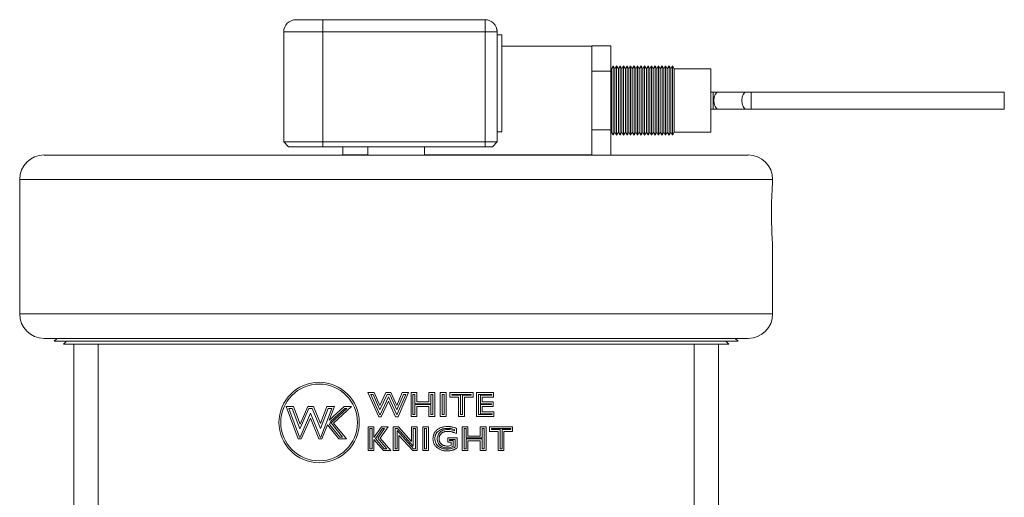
# Model space of a CAD drawing. Header units: inches. Extents: x 1.06 to 7.16, y 1.17 to 7.89.
# Tile 7 of 14: x 1.06 to 2.74, y 6.04 to 6.85. Entities that reach past the tile are written whole.
import ezdxf

# ---------------------------------------------------------------- set-up
doc = ezdxf.new("R2010")
doc.units = ezdxf.units.IN
doc.header["$MEASUREMENT"] = 0

msp = doc.modelspace()

# ---------------------------------------------------------------- linework, layer by layer
at = {"color": 7, "linetype": 'Continuous', "lineweight": 15}
for p, q in [((1.5303, 6.8526), (1.5761, 6.8526)), ((1.5761, 6.8526), (1.5761, 6.8317)), ((1.5761, 6.8526), (1.8526, 6.8526)), ((1.8526, 6.8526), (1.8526, 6.8317)), ((1.5761, 6.8317), (1.5094, 6.8317)), ((1.5094, 6.7469), (1.5094, 6.8317)), ((1.8526, 6.8317), (1.5761, 6.8317)), ((1.5761, 6.8317), (1.5761, 6.6442)), ((1.8526, 6.6442), (1.8526, 6.8317)), ((1.8526, 6.8317), (1.8734, 6.8317)), ((1.8733, 6.8358), (1.8731, 6.8355)), ((1.8733, 6.8339), (1.8733, 6.8358)), ((1.8734, 6.8317), (1.8734, 6.7716)), ((1.8814, 6.8269), (1.8734, 6.8269)), ((1.8814, 6.6983), (1.8814, 6.8269)), ((1.8814, 6.8074), (2.0344, 6.8074)), ((2.0671, 6.8081), (2.0344, 6.8081)), ((2.0344, 6.8081), (2.0344, 6.8074)), ((2.0344, 6.8074), (2.0344, 6.622)), ((2.0671, 6.8081), (2.0671, 6.7648)), ((2.0671, 6.7648), (2.0344, 6.7648)), ((2.068, 6.7686), (2.0671, 6.7701)), ((2.0671, 6.7648), (2.0671, 6.6646)), ((2.071, 6.7737), (2.068, 6.7686)), ((2.068, 6.7686), (2.068, 6.6609)), ((2.0739, 6.7686), (2.071, 6.7737)), ((2.071, 6.7737), (2.071, 6.6557)), ((2.0769, 6.7737), (2.0739, 6.7686)), ((2.0739, 6.7686), (2.0739, 6.6609)), ((2.0799, 6.7686), (2.0769, 6.7737)), ((2.0769, 6.7737), (2.0769, 6.6557)), ((2.0829, 6.7737), (2.0799, 6.7686)), ((2.0799, 6.7686), (2.0799, 6.6609)), ((2.0859, 6.7686), (2.0829, 6.7737)), ((2.0829, 6.7737), (2.0829, 6.6557)), ((2.0888, 6.7737), (2.0859, 6.7686)), ((2.0859, 6.7686), (2.0859, 6.6609)), ((2.0918, 6.7686), (2.0888, 6.7737)), ((2.0888, 6.7737), (2.0888, 6.6557)), ((2.0948, 6.7737), (2.0918, 6.7686)), ((2.0918, 6.7686), (2.0918, 6.6609)), ((2.0978, 6.7686), (2.0948, 6.7737)), ((2.0948, 6.7737), (2.0948, 6.6557)), ((2.1007, 6.7737), (2.0978, 6.7686)), ((2.0978, 6.7686), (2.0978, 6.6609)), ((2.1037, 6.7686), (2.1007, 6.7737)), ((2.1007, 6.7737), (2.1007, 6.6557)), ((2.1067, 6.7737), (2.1037, 6.7686)), ((2.1037, 6.7686), (2.1037, 6.6609)), ((2.1097, 6.7686), (2.1067, 6.7737)), ((2.1067, 6.7737), (2.1067, 6.6557)), ((2.1127, 6.7737), (2.1097, 6.7686)), ((2.1097, 6.7686), (2.1097, 6.6609)), ((2.1156, 6.7686), (2.1127, 6.7737)), ((2.1127, 6.7737), (2.1127, 6.6557)), ((2.1186, 6.7737), (2.1156, 6.7686)), ((2.1156, 6.7686), (2.1156, 6.6609)), ((2.1216, 6.7686), (2.1186, 6.7737)), ((2.1186, 6.7737), (2.1186, 6.6557)), ((2.1246, 6.7737), (2.1216, 6.7686)), ((2.1216, 6.7686), (2.1216, 6.6609)), ((2.1276, 6.7686), (2.1246, 6.7737)), ((2.1246, 6.7737), (2.1246, 6.6557)), ((2.1305, 6.7737), (2.1276, 6.7686)), ((2.1276, 6.7686), (2.1276, 6.6609)), ((2.1335, 6.7686), (2.1305, 6.7737)), ((2.1305, 6.7737), (2.1305, 6.6557)), ((2.1365, 6.7737), (2.1335, 6.7686)), ((2.1335, 6.7686), (2.1335, 6.6609)), ((2.1395, 6.7686), (2.1365, 6.7737)), ((2.1365, 6.7737), (2.1365, 6.6557)), ((2.1425, 6.7737), (2.1395, 6.7686)), ((2.1395, 6.7686), (2.1395, 6.6609)), ((2.1454, 6.7686), (2.1425, 6.7737)), ((2.1425, 6.7737), (2.1425, 6.6557)), ((2.1484, 6.7737), (2.1454, 6.7686)), ((2.1454, 6.7686), (2.1454, 6.6609)), ((2.1514, 6.7686), (2.1484, 6.7737)), ((2.1484, 6.7737), (2.1484, 6.6557)), ((2.1544, 6.7737), (2.1514, 6.7686)), ((2.1514, 6.7686), (2.1514, 6.6609)), ((2.1574, 6.7686), (2.1544, 6.7737)), ((2.1544, 6.7737), (2.1544, 6.6557)), ((2.1603, 6.7737), (2.1574, 6.7686)), ((2.1574, 6.7686), (2.1574, 6.6609)), ((2.1633, 6.7686), (2.1603, 6.7737)), ((2.1603, 6.7737), (2.1603, 6.6557)), ((2.1663, 6.7737), (2.1633, 6.7686)), ((2.1633, 6.7686), (2.1633, 6.6609)), ((2.1693, 6.7686), (2.1663, 6.7737)), ((2.1663, 6.7737), (2.1663, 6.6557)), ((2.1722, 6.7737), (2.1693, 6.7686)), ((2.1693, 6.7686), (2.1693, 6.6609)), ((2.1752, 6.7686), (2.1722, 6.7737)), ((2.1722, 6.7737), (2.1722, 6.6557)), ((2.2378, 6.7686), (2.1752, 6.7686)), ((2.1752, 6.7686), (2.1752, 6.6609)), ((2.2378, 6.7686), (2.2378, 6.6609)), ((1.8733, 6.7252), (1.8733, 6.7634)), ((1.5094, 6.7416), (1.5094, 6.7469)), ((1.5094, 6.6442), (1.5094, 6.7416)), ((1.8734, 6.7169), (1.8734, 6.6442)), ((2.2416, 6.7293), (2.2378, 6.7293)), ((2.25, 6.7293), (2.2416, 6.7293)), ((2.2977, 6.7293), (2.25, 6.7293)), ((2.306, 6.7293), (2.2977, 6.7293)), ((2.7378, 6.7293), (2.306, 6.7293)), ((2.7378, 6.7293), (2.7378, 6.7002)), ((1.8814, 6.6616), (1.8814, 6.6983)), ((2.2378, 6.7002), (2.2416, 6.7002)), ((2.2416, 6.7002), (2.25, 6.7002)), ((2.25, 6.7002), (2.2977, 6.7002)), ((2.2977, 6.7002), (2.306, 6.7002)), ((2.306, 6.7002), (2.7378, 6.7002)), ((2.0671, 6.6646), (2.0344, 6.6646)), ((2.0671, 6.6646), (2.0671, 6.6219)), ((1.8734, 6.6616), (1.8814, 6.6616)), ((2.0671, 6.6594), (2.068, 6.6609)), ((2.068, 6.6609), (2.071, 6.6557)), ((2.071, 6.6557), (2.0739, 6.6609)), ((2.0739, 6.6609), (2.0769, 6.6557)), ((2.0769, 6.6557), (2.0799, 6.6609)), ((2.0799, 6.6609), (2.0829, 6.6557)), ((2.0829, 6.6557), (2.0859, 6.6609)), ((2.0859, 6.6609), (2.0888, 6.6557)), ((2.0888, 6.6557), (2.0918, 6.6609)), ((2.0918, 6.6609), (2.0948, 6.6557)), ((2.0948, 6.6557), (2.0978, 6.6609)), ((2.0978, 6.6609), (2.1007, 6.6557)), ((2.1007, 6.6557), (2.1037, 6.6609)), ((2.1037, 6.6609), (2.1067, 6.6557)), ((2.1067, 6.6557), (2.1097, 6.6609)), ((2.1097, 6.6609), (2.1127, 6.6557)), ((2.1127, 6.6557), (2.1156, 6.6609)), ((2.1156, 6.6609), (2.1186, 6.6557)), ((2.1186, 6.6557), (2.1216, 6.6609)), ((2.1216, 6.6609), (2.1246, 6.6557)), ((2.1246, 6.6557), (2.1276, 6.6609)), ((2.1276, 6.6609), (2.1305, 6.6557)), ((2.1305, 6.6557), (2.1335, 6.6609)), ((2.1335, 6.6609), (2.1365, 6.6557)), ((2.1365, 6.6557), (2.1395, 6.6609)), ((2.1395, 6.6609), (2.1425, 6.6557)), ((2.1425, 6.6557), (2.1454, 6.6609)), ((2.1454, 6.6609), (2.1484, 6.6557)), ((2.1484, 6.6557), (2.1514, 6.6609)), ((2.1514, 6.6609), (2.1544, 6.6557)), ((2.1544, 6.6557), (2.1574, 6.6609)), ((2.1574, 6.6609), (2.1603, 6.6557)), ((2.1603, 6.6557), (2.1633, 6.6609)), ((2.1633, 6.6609), (2.1663, 6.6557)), ((2.1663, 6.6557), (2.1693, 6.6609)), ((2.1693, 6.6609), (2.1722, 6.6557)), ((2.1722, 6.6557), (2.1752, 6.6609)), ((2.1752, 6.6609), (2.2378, 6.6609)), ((1.5094, 6.6442), (1.5761, 6.6442)), ((1.5094, 6.6442), (1.5178, 6.6359)), ((1.5761, 6.6359), (1.5178, 6.6359)), ((1.5761, 6.6442), (1.8526, 6.6442)), ((1.5761, 6.6442), (1.5761, 6.6359)), ((1.8526, 6.6359), (1.5761, 6.6359)), ((1.6103, 6.6359), (1.6103, 6.622)), ((1.653, 6.6359), (1.653, 6.6219)), ((1.7492, 6.6219), (1.7492, 6.6359)), ((1.8526, 6.6359), (1.8526, 6.6442)), ((1.8526, 6.6442), (1.8734, 6.6442)), ((1.8651, 6.6359), (1.8526, 6.6359)), ((1.8651, 6.6359), (1.8734, 6.6442)), ((1.1011, 6.6219), (1.7011, 6.6219)), ((1.6103, 6.622), (1.653, 6.622)), ((1.6372, 6.622), (1.6372, 6.6219)), ((1.7011, 6.6219), (2.3011, 6.6219)), ((1.7492, 6.622), (2.0344, 6.622)), ((1.765, 6.6219), (1.765, 6.622)), ((1.0594, 6.5803), (1.0594, 6.3512)), ((2.3428, 6.5732), (2.3428, 6.5803)), ((2.3428, 6.3512), (2.3428, 6.4709)), ((2.3011, 6.3095), (1.1011, 6.3095)), ((1.1233, 6.3095), (1.1183, 6.3045)), ((2.2839, 6.3045), (1.1183, 6.3045)), ((1.1391, 6.3045), (1.1341, 6.2995)), ((1.1516, 6.2995), (1.1341, 6.2995)), ((1.1516, 5.3839), (1.1516, 6.2995)), ((1.1516, 6.2995), (1.1933, 6.2995)), ((1.1933, 6.2995), (1.1933, 5.3839)), ((1.1933, 6.2995), (1.5613, 6.2995)), ((1.8409, 6.2995), (1.5613, 6.2995)), ((1.8409, 6.2995), (2.2089, 6.2995)), ((2.2089, 5.3839), (2.2089, 6.2995)), ((2.2089, 6.2995), (2.2506, 6.2995)), ((2.2681, 6.2995), (2.2506, 6.2995)), ((2.2506, 6.2995), (2.2506, 5.3839)), ((2.2681, 6.2995), (2.2631, 6.3045)), ((2.2839, 6.3045), (2.2789, 6.3095)), ((1.6531, 6.217), (1.6638, 6.217)), ((1.6714, 6.1759), (1.6531, 6.217)), ((1.6734, 6.1791), (1.6579, 6.2139)), ((1.6579, 6.2139), (1.6617, 6.2139)), ((1.6617, 6.2139), (1.6736, 6.1874)), ((1.6638, 6.217), (1.6736, 6.195)), ((1.6736, 6.195), (1.6838, 6.217)), ((1.6736, 6.1874), (1.6858, 6.2139)), ((1.6879, 6.2099), (1.6737, 6.1791)), ((1.6838, 6.217), (1.6921, 6.217)), ((1.6858, 6.2139), (1.6901, 6.2139)), ((1.7022, 6.1791), (1.6879, 6.2099)), ((1.6901, 6.2139), (1.7022, 6.1876)), ((1.6921, 6.217), (1.7021, 6.1953)), ((1.7021, 6.1953), (1.7115, 6.217)), ((1.7022, 6.1876), (1.7135, 6.2139)), ((1.7174, 6.2139), (1.7024, 6.1791)), ((1.7221, 6.217), (1.7045, 6.1759)), ((1.7115, 6.217), (1.7221, 6.217)), ((1.7135, 6.2139), (1.7174, 6.2139)), ((1.7265, 6.217), (1.7363, 6.217)), ((1.7265, 6.1765), (1.7265, 6.217)), ((1.7296, 6.1796), (1.7296, 6.2139)), ((1.7296, 6.2139), (1.7332, 6.2139)), ((1.7332, 6.2139), (1.7332, 6.198)), ((1.7363, 6.217), (1.7363, 6.2011)), ((1.7571, 6.217), (1.767, 6.217)), ((1.7571, 6.2011), (1.7571, 6.217)), ((1.7603, 6.198), (1.7603, 6.2139)), ((1.7603, 6.2139), (1.7639, 6.2139)), ((1.7639, 6.2139), (1.7639, 6.1796)), ((1.767, 6.217), (1.767, 6.1765)), ((1.7763, 6.217), (1.7862, 6.217)), ((1.7763, 6.1765), (1.7763, 6.217)), ((1.7794, 6.1796), (1.7794, 6.2139)), ((1.7794, 6.2139), (1.783, 6.2139)), ((1.783, 6.2139), (1.783, 6.1796)), ((1.7862, 6.217), (1.7862, 6.1765)), ((1.7927, 6.217), (1.8322, 6.217)), ((1.7927, 6.2093), (1.7927, 6.217)), ((1.7959, 6.2125), (1.7959, 6.2139)), ((1.7959, 6.2139), (1.829, 6.2139)), ((1.8106, 6.2125), (1.7959, 6.2125)), ((1.8106, 6.1796), (1.8106, 6.2125)), ((1.829, 6.2125), (1.8143, 6.2125)), ((1.8143, 6.2125), (1.8143, 6.1796)), ((1.829, 6.2139), (1.829, 6.2125)), ((1.8322, 6.217), (1.8322, 6.2093)), ((1.8382, 6.217), (1.8672, 6.217)), ((1.8382, 6.1765), (1.8382, 6.217)), ((1.8413, 6.2139), (1.8641, 6.2139)), ((1.8413, 6.1796), (1.8413, 6.2139)), ((1.8641, 6.2125), (1.8449, 6.2125)), ((1.8449, 6.2125), (1.8449, 6.198)), ((1.8641, 6.2139), (1.8641, 6.2125)), ((1.8672, 6.217), (1.8672, 6.2093)), ((1.5134, 6.1933), (1.5261, 6.1933)), ((1.5343, 6.1381), (1.5134, 6.1933)), ((1.5261, 6.1933), (1.5374, 6.1635)), ((1.5374, 6.1635), (1.5504, 6.1933)), ((1.5504, 6.1933), (1.5601, 6.1933)), ((1.5601, 6.1933), (1.572, 6.1641)), ((1.572, 6.1641), (1.5832, 6.1933)), ((1.5832, 6.1933), (1.5959, 6.1933)), ((1.5869, 6.1699), (1.6123, 6.1933)), ((1.5959, 6.1933), (1.5869, 6.1699)), ((1.6251, 6.1933), (1.5943, 6.1651)), ((1.6123, 6.1933), (1.6251, 6.1933)), ((1.6879, 6.2025), (1.6757, 6.1759)), ((1.7002, 6.1759), (1.6879, 6.2025)), ((1.7332, 6.198), (1.7603, 6.198)), ((1.7603, 6.1966), (1.7332, 6.1966)), ((1.7332, 6.1966), (1.7332, 6.1796)), ((1.7363, 6.2011), (1.7571, 6.2011)), ((1.7363, 6.1935), (1.7363, 6.1765)), ((1.7571, 6.1935), (1.7363, 6.1935)), ((1.7571, 6.1765), (1.7571, 6.1935)), ((1.7603, 6.1796), (1.7603, 6.1966)), ((1.8075, 6.2093), (1.7927, 6.2093)), ((1.8075, 6.1765), (1.8075, 6.2093)), ((1.8174, 6.2093), (1.8174, 6.1765)), ((1.8322, 6.2093), (1.8174, 6.2093)), ((1.8449, 6.198), (1.8635, 6.198)), ((1.8635, 6.1966), (1.8449, 6.1966)), ((1.8449, 6.1966), (1.8449, 6.181)), ((1.848, 6.2093), (1.848, 6.2011)), ((1.8672, 6.2093), (1.848, 6.2093)), ((1.848, 6.2011), (1.8667, 6.2011)), ((1.8667, 6.1935), (1.848, 6.1935)), ((1.848, 6.1935), (1.848, 6.1842)), ((1.8635, 6.198), (1.8635, 6.1966)), ((1.8667, 6.2011), (1.8667, 6.1935)), ((1.518, 6.1902), (1.524, 6.1902)), ((1.5365, 6.1412), (1.518, 6.1902)), ((1.524, 6.1902), (1.5371, 6.1552)), ((1.5371, 6.1552), (1.5524, 6.1902)), ((1.5551, 6.1818), (1.5375, 6.1412)), ((1.5524, 6.1902), (1.558, 6.1902)), ((1.5717, 6.1412), (1.5551, 6.1818)), ((1.558, 6.1902), (1.572, 6.1557)), ((1.572, 6.1557), (1.5853, 6.1902)), ((1.5913, 6.1902), (1.5726, 6.1412)), ((1.5853, 6.1902), (1.5913, 6.1902)), ((1.5896, 6.1682), (1.6136, 6.1902)), ((1.617, 6.1902), (1.5901, 6.1654)), ((1.6136, 6.1902), (1.617, 6.1902)), ((1.6737, 6.1791), (1.6734, 6.1791)), ((1.7024, 6.1791), (1.7022, 6.1791)), ((1.7363, 6.1765), (1.7265, 6.1765)), ((1.7332, 6.1796), (1.7296, 6.1796)), ((1.767, 6.1765), (1.7571, 6.1765)), ((1.7639, 6.1796), (1.7603, 6.1796)), ((1.7862, 6.1765), (1.7763, 6.1765)), ((1.783, 6.1796), (1.7794, 6.1796)), ((1.8174, 6.1765), (1.8075, 6.1765)), ((1.8143, 6.1796), (1.8106, 6.1796)), ((1.8678, 6.1765), (1.8382, 6.1765)), ((1.8646, 6.1796), (1.8413, 6.1796)), ((1.8449, 6.181), (1.8646, 6.181)), ((1.848, 6.1842), (1.8678, 6.1842)), ((1.8646, 6.181), (1.8646, 6.1796)), ((1.8678, 6.1842), (1.8678, 6.1765)), ((1.555, 6.1737), (1.5395, 6.1381)), ((1.5696, 6.1381), (1.555, 6.1737)), ((1.584, 6.1622), (1.5747, 6.1381)), ((1.6037, 6.1381), (1.584, 6.1622)), ((1.5876, 6.1628), (1.5896, 6.1682)), ((1.6052, 6.1412), (1.5876, 6.1628)), ((1.5901, 6.1654), (1.6098, 6.1412)), ((1.5943, 6.1651), (1.6164, 6.1381)), ((1.6757, 6.1759), (1.6714, 6.1759)), ((1.7045, 6.1759), (1.7002, 6.1759)), ((1.6533, 6.1587), (1.6632, 6.1587)), ((1.6533, 6.1182), (1.6533, 6.1587)), ((1.6564, 6.1556), (1.6601, 6.1556)), ((1.6564, 6.1213), (1.6564, 6.1556)), ((1.6601, 6.1556), (1.6601, 6.1213)), ((1.6632, 6.1587), (1.6632, 6.1403)), ((1.6632, 6.1403), (1.6759, 6.1587)), ((1.6659, 6.1387), (1.6776, 6.1556)), ((1.6813, 6.1556), (1.67, 6.1393)), ((1.6873, 6.1587), (1.674, 6.1395)), ((1.6759, 6.1587), (1.6873, 6.1587)), ((1.6776, 6.1556), (1.6813, 6.1556)), ((1.696, 6.1587), (1.7049, 6.1587)), ((1.696, 6.1182), (1.696, 6.1587)), ((1.6992, 6.1213), (1.6992, 6.1556)), ((1.6992, 6.1556), (1.7035, 6.1556)), ((1.7307, 6.1213), (1.7028, 6.1522)), ((1.7028, 6.1522), (1.7028, 6.1213)), ((1.7035, 6.1556), (1.7304, 6.1258)), ((1.7049, 6.1587), (1.7272, 6.1339)), ((1.7059, 6.1441), (1.7059, 6.1182)), ((1.7293, 6.1182), (1.7059, 6.1441)), ((1.7272, 6.1587), (1.7371, 6.1587)), ((1.7272, 6.1339), (1.7272, 6.1587)), ((1.7304, 6.1556), (1.734, 6.1556)), ((1.7304, 6.1258), (1.7304, 6.1556)), ((1.734, 6.1556), (1.734, 6.1213)), ((1.7371, 6.1587), (1.7371, 6.1182)), ((1.7464, 6.1587), (1.7563, 6.1587)), ((1.7464, 6.1182), (1.7464, 6.1587)), ((1.7495, 6.1556), (1.7531, 6.1556)), ((1.7495, 6.1213), (1.7495, 6.1556)), ((1.7531, 6.1556), (1.7531, 6.1213)), ((1.7563, 6.1587), (1.7563, 6.1182)), ((1.8008, 6.1539), (1.8008, 6.1519)), ((1.8039, 6.156), (1.8039, 6.1472)), ((1.8138, 6.1587), (1.8236, 6.1587)), ((1.8138, 6.1182), (1.8138, 6.1587)), ((1.8169, 6.1556), (1.8205, 6.1556)), ((1.8169, 6.1213), (1.8169, 6.1556)), ((1.8205, 6.1556), (1.8205, 6.1397)), ((1.8236, 6.1587), (1.8236, 6.1428)), ((1.8236, 6.1428), (1.8444, 6.1428)), ((1.8444, 6.1587), (1.8543, 6.1587)), ((1.8444, 6.1428), (1.8444, 6.1587)), ((1.8476, 6.1397), (1.8476, 6.1556)), ((1.8476, 6.1556), (1.8512, 6.1556)), ((1.8512, 6.1556), (1.8512, 6.1213)), ((1.8543, 6.1587), (1.8543, 6.1182)), ((1.8603, 6.1587), (1.8997, 6.1587)), ((1.8603, 6.151), (1.8603, 6.1587)), ((1.8751, 6.151), (1.8603, 6.151)), ((1.8634, 6.1556), (1.8966, 6.1556)), ((1.8634, 6.1541), (1.8634, 6.1556)), ((1.8782, 6.1541), (1.8634, 6.1541)), ((1.8751, 6.1182), (1.8751, 6.151)), ((1.8782, 6.1213), (1.8782, 6.1541)), ((1.8966, 6.1541), (1.8818, 6.1541)), ((1.8818, 6.1541), (1.8818, 6.1213)), ((1.8849, 6.151), (1.8849, 6.1182)), ((1.8997, 6.151), (1.8849, 6.151)), ((1.8966, 6.1556), (1.8966, 6.1541)), ((1.8997, 6.1587), (1.8997, 6.151)), ((1.5395, 6.1381), (1.5343, 6.1381)), ((1.5375, 6.1412), (1.5365, 6.1412)), ((1.5747, 6.1381), (1.5696, 6.1381)), ((1.5726, 6.1412), (1.5717, 6.1412)), ((1.6164, 6.1381), (1.6037, 6.1381)), ((1.6098, 6.1412), (1.6052, 6.1412)), ((1.6632, 6.1371), (1.6632, 6.1182)), ((1.6793, 6.1182), (1.6632, 6.1371)), ((1.6808, 6.1213), (1.6659, 6.1387)), ((1.67, 6.1393), (1.6854, 6.1213)), ((1.674, 6.1395), (1.6922, 6.1182)), ((1.7891, 6.1401), (1.805, 6.1401)), ((1.7891, 6.1324), (1.7891, 6.1401)), ((1.7951, 6.1324), (1.7891, 6.1324)), ((1.7922, 6.1355), (1.7922, 6.1369)), ((1.7922, 6.1369), (1.8019, 6.1369)), ((1.7983, 6.1355), (1.7922, 6.1355)), ((1.7951, 6.1274), (1.7951, 6.1324)), ((1.7983, 6.1254), (1.7983, 6.1355)), ((1.8019, 6.1369), (1.8019, 6.1246)), ((1.805, 6.1401), (1.805, 6.1232)), ((1.8205, 6.1397), (1.8476, 6.1397)), ((1.8476, 6.1383), (1.8205, 6.1383)), ((1.8205, 6.1383), (1.8205, 6.1213)), ((1.8236, 6.1351), (1.8236, 6.1182)), ((1.8444, 6.1351), (1.8236, 6.1351)), ((1.8444, 6.1182), (1.8444, 6.1351)), ((1.8476, 6.1213), (1.8476, 6.1383)), ((1.6632, 6.1182), (1.6533, 6.1182)), ((1.6601, 6.1213), (1.6564, 6.1213)), ((1.6922, 6.1182), (1.6793, 6.1182)), ((1.6854, 6.1213), (1.6808, 6.1213)), ((1.7059, 6.1182), (1.696, 6.1182)), ((1.7028, 6.1213), (1.6992, 6.1213)), ((1.7371, 6.1182), (1.7293, 6.1182)), ((1.734, 6.1213), (1.7307, 6.1213)), ((1.7563, 6.1182), (1.7464, 6.1182)), ((1.7531, 6.1213), (1.7495, 6.1213)), ((1.8236, 6.1182), (1.8138, 6.1182)), ((1.8205, 6.1213), (1.8169, 6.1213)), ((1.8543, 6.1182), (1.8444, 6.1182)), ((1.8512, 6.1213), (1.8476, 6.1213)), ((1.8849, 6.1182), (1.8751, 6.1182)), ((1.8818, 6.1213), (1.8782, 6.1213))]:
    msp.add_line(p, q, dxfattribs=at)
at = {"color": 8, "linetype": 'Continuous', "lineweight": 15}
for p, q in [((2.2416, 6.7293), (2.2416, 6.7002)), ((2.306, 6.7293), (2.306, 6.7002)), ((1.7011, 6.5803), (1.0594, 6.5803)), ((2.3428, 6.5803), (1.7011, 6.5803)), ((1.0594, 6.3512), (2.3428, 6.3512))]:
    msp.add_line(p, q, dxfattribs=at)
at = {"color": 8, "linetype": 'Continuous', "lineweight": 15, "flags": 128}
for points in [[(2.25, 6.7293), (2.2472, 6.7282), (2.2448, 6.725), (2.2432, 6.7203), (2.2427, 6.7147), (2.2432, 6.7092), (2.2448, 6.7044), (2.2472, 6.7013), (2.25, 6.7002)], [(2.2977, 6.7293), (2.2949, 6.7282), (2.2925, 6.725), (2.2909, 6.7203), (2.2904, 6.7147), (2.2909, 6.7092), (2.2925, 6.7044), (2.2949, 6.7013), (2.2977, 6.7002)]]:
    msp.add_lwpolyline(points, dxfattribs=at)
at = {"color": 7, "linetype": 'Continuous', "lineweight": 15}
for radius in [0.0685, 0.0654]:
    msp.add_circle((1.5698, 6.1661), radius, dxfattribs=at)
for centre, radius, start, end in [((1.5303, 6.8317), 0.0208, 90, 180), ((1.8526, 6.8317), 0.0208, 0, 90), ((1.1011, 6.5803), 0.0417, 90, 180), ((2.3011, 6.5803), 0.0417, 0, 90), ((1.1011, 6.3512), 0.0417, 180, 270), ((2.3011, 6.3512), 0.0417, 270, 0)]:
    msp.add_arc(centre, radius, start, end, dxfattribs=at)
for points, knots in [([(1.8734, 6.7716), (1.8734, 6.767), (1.8732, 6.7576), (1.8731, 6.7436), (1.8733, 6.7299), (1.8734, 6.7213), (1.8734, 6.7169)], [0, 0, 0, 0, 0.256019, 0.518821, 0.75725, 1, 1, 1, 1]), ([(2.3424, 6.4742), (2.3423, 6.4769), (2.3419, 6.4824), (2.3413, 6.496), (2.3409, 6.5128), (2.3408, 6.5314), (2.3413, 6.5491), (2.342, 6.5625), (2.3423, 6.5677), (2.3424, 6.5698)], [0, 0, 0, 0, 0.128574, 0.26989, 0.420072, 0.577328, 0.737365, 0.89484, 1, 1, 1, 1]), ([(2.3424, 6.5698), (2.3426, 6.5719), (2.3428, 6.5743), (2.3427, 6.5733), (2.3427, 6.5732)], [0, 0, 0, 0, 0.885721, 1, 1, 1, 1]), ([(2.3427, 6.4709), (2.3427, 6.4711), (2.3427, 6.4715), (2.3425, 6.4738), (2.3424, 6.4742)], [0, 0, 0, 0, 0.8286383, 1, 1, 1, 1]), ([(1.7639, 6.1383), (1.7639, 6.1398), (1.7641, 6.142), (1.7648, 6.1448), (1.7656, 6.1467), (1.7665, 6.1486), (1.7677, 6.1503), (1.7691, 6.1519), (1.7706, 6.1534), (1.7724, 6.1548), (1.7743, 6.156), (1.7763, 6.157), (1.7784, 6.1578), (1.7806, 6.1584), (1.7839, 6.1591), (1.7864, 6.1592), (1.7881, 6.1592)], [0, 0, 0, 0, 0.123719, 0.182461, 0.240216, 0.297686, 0.355518, 0.414663, 0.475479, 0.537402, 0.599228, 0.661501, 0.724795, 0.789821, 0.857182, 1, 1, 1, 1]), ([(1.789, 6.151), (1.7879, 6.151), (1.7862, 6.1509), (1.7842, 6.1505), (1.7828, 6.1501), (1.7814, 6.1496), (1.7802, 6.149), (1.7791, 6.1482), (1.7781, 6.1474), (1.7772, 6.1464), (1.7765, 6.1454), (1.7758, 6.1443), (1.7753, 6.1432), (1.7748, 6.142), (1.7745, 6.1403), (1.7743, 6.1389), (1.7743, 6.138)], [0, 0, 0, 0, 0.150264, 0.219579, 0.285989, 0.349388, 0.410849, 0.471078, 0.530908, 0.589788, 0.647234, 0.704064, 0.760866, 0.818282, 0.876686, 1, 1, 1, 1]), ([(1.7881, 6.1592), (1.7895, 6.1592), (1.7917, 6.1591), (1.7944, 6.1588), (1.7965, 6.1584), (1.7984, 6.158), (1.8009, 6.1572), (1.8027, 6.1565), (1.8039, 6.156)], [0, 0, 0, 0, 0.264961, 0.392642, 0.518121, 0.640856, 0.762027, 1, 1, 1, 1]), ([(1.8039, 6.1472), (1.8027, 6.1478), (1.8008, 6.1486), (1.7982, 6.1495), (1.7964, 6.1501), (1.7945, 6.1505), (1.7921, 6.1509), (1.7902, 6.151), (1.789, 6.151)], [0, 0, 0, 0, 0.267069, 0.395285, 0.520111, 0.643021, 0.763388, 1, 1, 1, 1]), ([(1.788, 6.1176), (1.7863, 6.1176), (1.7839, 6.1178), (1.7807, 6.1184), (1.7784, 6.119), (1.7763, 6.1199), (1.7743, 6.1209), (1.7724, 6.1221), (1.7707, 6.1234), (1.7691, 6.1249), (1.7677, 6.1265), (1.7665, 6.1283), (1.7656, 6.1301), (1.7648, 6.132), (1.7641, 6.1348), (1.7639, 6.1369), (1.7639, 6.1383)], [0, 0, 0, 0, 0.141869, 0.208978, 0.274048, 0.337548, 0.400137, 0.462511, 0.525043, 0.586611, 0.64613, 0.704289, 0.761832, 0.819392, 0.877835, 1, 1, 1, 1]), ([(1.7743, 6.138), (1.7743, 6.1371), (1.7744, 6.1359), (1.7749, 6.1342), (1.7753, 6.1331), (1.7758, 6.132), (1.7765, 6.131), (1.7773, 6.13), (1.7782, 6.1292), (1.7792, 6.1284), (1.7803, 6.1277), (1.7815, 6.1271), (1.7827, 6.1267), (1.784, 6.1263), (1.7859, 6.1259), (1.7874, 6.1258), (1.7884, 6.1258)], [0, 0, 0, 0, 0.124572, 0.183682, 0.241258, 0.298683, 0.356524, 0.415163, 0.475316, 0.536501, 0.597532, 0.659708, 0.723123, 0.788223, 0.855593, 1, 1, 1, 1]), ([(1.7884, 6.1258), (1.7895, 6.1258), (1.7919, 6.1261), (1.7941, 6.1269), (1.7951, 6.1274)], [0, 0, 0, 0, 0.487191, 1, 1, 1, 1]), ([(1.8019, 6.1246), (1.801, 6.1239), (1.7991, 6.1229), (1.7942, 6.1213), (1.7905, 6.1207), (1.788, 6.1207)], [0.0898823, 0.0898823, 0.0898823, 0.0898823, 0.3174255, 0.5449687, 1.0000551, 1.0000551, 1.0000551, 1.0000551]), ([(1.805, 6.1232), (1.8046, 6.1228), (1.8039, 6.1221), (1.8028, 6.1214), (1.802, 6.1209), (1.801, 6.1204), (1.8, 6.12), (1.7989, 6.1195), (1.7973, 6.119), (1.7953, 6.1185), (1.7921, 6.1178), (1.7896, 6.1176), (1.788, 6.1176)], [0, 0, 0, 0, 0.098083, 0.150734, 0.20644, 0.264926, 0.326414, 0.391868, 0.460199, 0.59882, 0.73459, 1, 1, 1, 1]), ([(1.7884, 6.1227), (1.7902, 6.1227), (1.7929, 6.1231), (1.7963, 6.1244), (1.7976, 6.125), (1.7983, 6.1254)], [0.00273, 0.00273, 0.00273, 0.00273, 0.644792, 0.965823, 1.286854, 1.286854, 1.286854, 1.286854])]:
    msp.add_open_spline(points, degree=3, knots=knots, dxfattribs=at)
for points in [[(1.7671, 6.1383), (1.7671, 6.1409), (1.768, 6.146), (1.7729, 6.1519), (1.7799, 6.1555), (1.7854, 6.1561), (1.7881, 6.1561)], [(1.789, 6.1541), (1.7869, 6.1541), (1.7827, 6.1538), (1.7762, 6.1506), (1.772, 6.1448), (1.7712, 6.1402), (1.7712, 6.138)], [(1.7881, 6.1561), (1.7924, 6.1561), (1.7968, 6.1554), (1.8008, 6.1539)], [(1.8008, 6.1519), (1.797, 6.1533), (1.793, 6.1541), (1.789, 6.1541)], [(1.788, 6.1207), (1.7854, 6.1207), (1.7799, 6.1214), (1.773, 6.125), (1.768, 6.1308), (1.7671, 6.1359), (1.7671, 6.1383)], [(1.7712, 6.138), (1.7712, 6.1358), (1.772, 6.1314), (1.7764, 6.126), (1.7823, 6.1232), (1.7864, 6.1227), (1.7884, 6.1227)]]:
    msp.add_open_spline(points, degree=3, dxfattribs=at)

doc.saveas('drawing.dxf')
